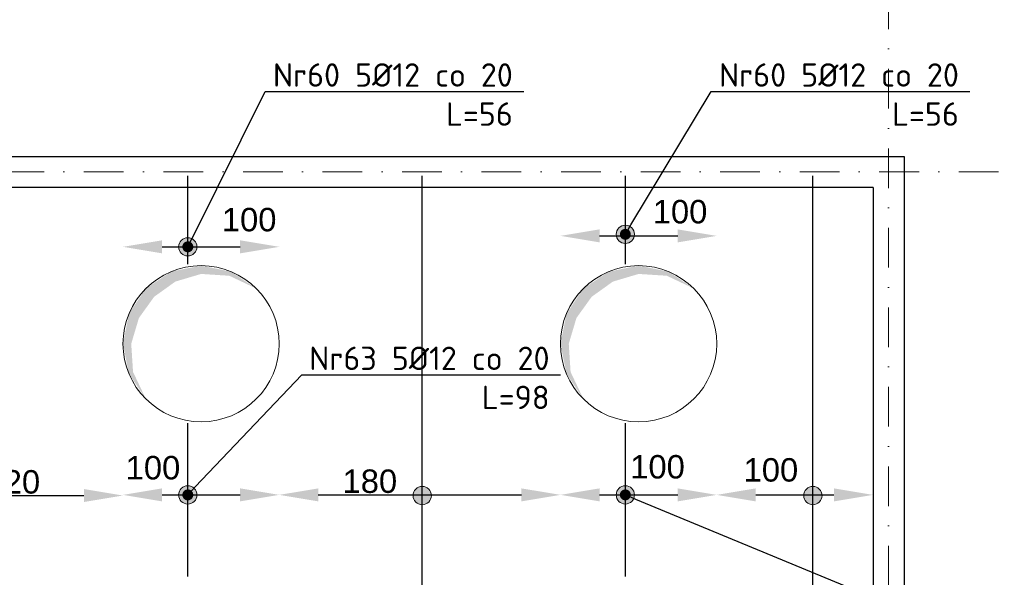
# Model space of a CAD drawing. Header units: millimetres. Extents: x -81893328 to 44149, y -26843406 to 95443303.
# Tile 62 of 100: x 29235 to 29865, y 1606 to 1963. Entities that reach past the tile are written whole.
import ezdxf
from ezdxf import colors
from ezdxf.entities.mleader import LeaderData, LeaderLine
from ezdxf.math import Vec2, Vec3

# ---------------------------------------------------------------- set-up
doc = ezdxf.new("R2010")
doc.units = ezdxf.units.MM
doc.linetypes.add('DASHDOTX2', pattern=[50.8, 25.4, -12.7, 0, -12.7])
for name, color, linetype, lineweight in [('aRMZ - opisy', 7, 'Continuous', 5), ('aRMZ - osie', 2, 'DASHDOTX2', 5), ('aRMZ - wymiarowanie', 4, 'Continuous', 13), ('gruba', 92, 'Continuous', 30), ('kRMZ - otwory', 251, 'Continuous', 5), ('kRMZ - ściany nośne', 5, 'Continuous', 30), ('SolidHatch', 250, 'Continuous', 25)]:
    doc.layers.add(name, color=color, linetype=linetype, lineweight=lineweight)
doc.styles.add('1-100 2', font='arial.ttf', dxfattribs={"height": 15})
doc.styles.add('1-100 RM', font='isocpeur.ttf', dxfattribs={"height": 20})
doc.dimstyles.new('1-100', dxfattribs={"dimtxt": 15, "dimasz": 2.5, "dimexe": 1.25, "dimexo": 0.625, "dimgap": 1, "dimtad": 1, "dimdec": 0, "dimtxsty": '1-100 2', "dimblk": 'ZNACZKI', "dimcen": 2, "dimdle": 5, "dimse1": 1, "dimse2": 1, "dimclrd": 7, "dimclrt": 7, "dimadec": 0, "dimazin": 0, "dimtfac": 1, "dimtdec": 0, "dimtix": 1, "dimtmove": 1, "dimatfit": 3, "dimldrblk": 'ZNACZKI', "dimfxl": 1, "dimarcsym": 0})
doc.dimstyles.new('wymiarowanie prętów 1-100', dxfattribs={"dimtxt": 15, "dimasz": 25, "dimexe": 1.25, "dimexo": 0.625, "dimgap": 1, "dimtad": 1, "dimdec": 0, "dimtxsty": '1-100 2', "dimcen": 2, "dimdle": 5, "dimse1": 1, "dimse2": 1, "dimclrd": 7, "dimclrt": 7, "dimadec": 0, "dimazin": 0, "dimtfac": 1, "dimtdec": 0, "dimtix": 1, "dimtmove": 1, "dimatfit": 3, "dimldrblk": 'ZNACZKI', "dimfxl": 1, "dimarcsym": 0})

# ---------------------------------------------------------------- blocks, each defined once
blk = doc.blocks.new('ZNACZKI')
for p, q in [((0, 2.131), (0, -2.131)), ((1.507, 1.507), (-1.507, -1.507)), ((-2.131, 0), (2.131, 0))]:
    blk.add_line(p, q)
blk = doc.blocks.new('*D794')
at = {"layer": 'aRMZ - wymiarowanie', "color": 7, "lineweight": -2, "ltscale": 2, "transparency": 16777216}
blk.add_line((29193.94, 2172.63), (29788.94, 2172.63), dxfattribs=at)
at = {"layer": 'Defpoints', "color": 0, "ltscale": 2, "transparency": 16777216}
for p in [(29791.44, 2172.63), (29191.44, 1890.76), (29791.44, 1890.76)]:
    blk.add_point(p, dxfattribs=at)
at = {"layer": 'aRMZ - wymiarowanie', "color": 7, "lineweight": -2, "ltscale": 2, "transparency": 16777216, "xscale": 2.5, "yscale": 2.5, "zscale": 2.5, "rotation": 180}
blk.add_blockref('ZNACZKI', (29191.44, 2172.63), dxfattribs=at)
at = {"layer": 'aRMZ - wymiarowanie', "color": 7, "lineweight": -2, "ltscale": 2, "transparency": 16777216, "xscale": 2.5, "yscale": 2.5, "zscale": 2.5}
blk.add_blockref('ZNACZKI', (29791.44, 2172.63), dxfattribs=at)
at = {"layer": 'aRMZ - wymiarowanie', "color": 7, "ltscale": 2, "transparency": 16777216, "insert": (29491.44, 2181.29), "char_height": 15, "attachment_point": 5, "style": '1-100 2'}
blk.add_mtext('600', dxfattribs=at)
blk = doc.blocks.new('*D795')
at = {"layer": 'aRMZ - wymiarowanie', "color": 7, "lineweight": -2, "ltscale": 2, "transparency": 16777216}
for p, q in [((29788.94, 2172.63), (29786.44, 2172.63)), ((29791.44, 2172.63), (29801.44, 2172.63)), ((29803.94, 2172.63), (29806.44, 2172.63))]:
    blk.add_line(p, q, dxfattribs=at)
at = {"layer": 'Defpoints', "color": 0, "ltscale": 2, "transparency": 16777216}
for p in [(29801.44, 2172.63), (29791.44, 1890.76), (29801.44, 1875.76)]:
    blk.add_point(p, dxfattribs=at)
at = {"layer": 'aRMZ - wymiarowanie', "color": 7, "lineweight": -2, "ltscale": 2, "transparency": 16777216, "xscale": 2.5, "yscale": 2.5, "zscale": 2.5}
blk.add_blockref('ZNACZKI', (29791.44, 2172.63), dxfattribs=at)
at = {"layer": 'aRMZ - wymiarowanie', "color": 7, "lineweight": -2, "ltscale": 2, "transparency": 16777216, "xscale": 2.5, "yscale": 2.5, "zscale": 2.5, "rotation": 180}
blk.add_blockref('ZNACZKI', (29801.44, 2172.63), dxfattribs=at)
at = {"layer": 'aRMZ - wymiarowanie', "color": 7, "ltscale": 2, "transparency": 16777216, "insert": (29796.44, 2181.29), "char_height": 15, "attachment_point": 5, "style": '1-100 2'}
blk.add_mtext('10', dxfattribs=at)
blk = doc.blocks.new('*D831')
at = {"layer": 'aRMZ - wymiarowanie', "color": 7, "lineweight": -2, "ltscale": 2, "transparency": 16777216}
blk.add_line((30313.62, 1368.26), (30313.62, 1863.26), dxfattribs=at)
at = {"layer": 'Defpoints', "color": 0, "ltscale": 2, "transparency": 16777216}
for p in [(29816.44, 1865.76), (30313.62, 1865.76), (29816.44, 1365.76)]:
    blk.add_point(p, dxfattribs=at)
at = {"layer": 'aRMZ - wymiarowanie', "color": 7, "lineweight": -2, "ltscale": 2, "transparency": 16777216, "xscale": 2.5, "yscale": 2.5, "zscale": 2.5}
for p, rotation in [((30313.62, 1865.76), 90), ((30313.62, 1365.76), 270)]:
    blk.add_blockref('ZNACZKI', p, dxfattribs=dict(at, rotation=rotation))
at = {"layer": 'aRMZ - wymiarowanie', "color": 7, "ltscale": 2, "transparency": 16777216, "insert": (30304.97, 1615.76), "char_height": 15, "attachment_point": 5, "rotation": 90, "style": '1-100 2'}
blk.add_mtext('500', dxfattribs=at)
blk = doc.blocks.new('*D800')
at = {"layer": 'aRMZ - wymiarowanie', "color": 7, "lineweight": -2, "ltscale": 2, "transparency": 16777216}
for p, q in [((30313.62, 1878.26), (30313.62, 1880.76)), ((30313.62, 1865.76), (30313.62, 1875.76)), ((30313.62, 1863.26), (30313.62, 1860.76))]:
    blk.add_line(p, q, dxfattribs=at)
at = {"layer": 'Defpoints', "color": 0, "ltscale": 2, "transparency": 16777216}
for p in [(29801.44, 1875.76), (30313.62, 1875.76), (29816.44, 1865.76)]:
    blk.add_point(p, dxfattribs=at)
at = {"layer": 'aRMZ - wymiarowanie', "color": 7, "lineweight": -2, "ltscale": 2, "transparency": 16777216, "xscale": 2.5, "yscale": 2.5, "zscale": 2.5}
for p, rotation in [((30313.62, 1875.76), 270), ((30313.62, 1865.76), 90)]:
    blk.add_blockref('ZNACZKI', p, dxfattribs=dict(at, rotation=rotation))
at = {"layer": 'aRMZ - wymiarowanie', "color": 7, "ltscale": 2, "transparency": 16777216, "insert": (30304.97, 1870.76), "char_height": 15, "attachment_point": 5, "rotation": 90, "style": '1-100 2'}
blk.add_mtext('10', dxfattribs=at)
blk = doc.blocks.new('*D802')
at = {"layer": 'aRMZ - wymiarowanie', "color": 7, "lineweight": -2, "ltscale": 2, "transparency": 16777216}
blk.add_line((30341.54, 1378.26), (30341.54, 1853.26), dxfattribs=at)
at = {"layer": 'Defpoints', "color": 0, "ltscale": 2, "transparency": 16777216}
for p in [(29781.44, 1855.76), (30341.54, 1855.76), (29781.44, 1375.76)]:
    blk.add_point(p, dxfattribs=at)
at = {"layer": 'aRMZ - wymiarowanie', "color": 7, "lineweight": -2, "ltscale": 2, "transparency": 16777216, "xscale": 2.5, "yscale": 2.5, "zscale": 2.5}
for p, rotation in [((30341.54, 1855.76), 90), ((30341.54, 1375.76), 270)]:
    blk.add_blockref('ZNACZKI', p, dxfattribs=dict(at, rotation=rotation))
at = {"layer": 'aRMZ - wymiarowanie', "color": 7, "ltscale": 2, "transparency": 16777216, "insert": (30332.88, 1615.76), "char_height": 15, "attachment_point": 5, "rotation": 90, "style": '1-100 2'}
blk.add_mtext('480', dxfattribs=at)
blk = doc.blocks.new('*D803')
at = {"layer": 'aRMZ - wymiarowanie', "color": 7, "lineweight": -2, "ltscale": 2, "transparency": 16777216}
for p, q in [((30341.54, 1878.26), (30341.54, 1880.76)), ((30341.54, 1855.76), (30341.54, 1875.76)), ((30341.54, 1853.26), (30341.54, 1850.76))]:
    blk.add_line(p, q, dxfattribs=at)
at = {"layer": 'Defpoints', "color": 0, "ltscale": 2, "transparency": 16777216}
for p in [(29801.44, 1875.76), (30341.54, 1875.76), (29781.44, 1855.76)]:
    blk.add_point(p, dxfattribs=at)
at = {"layer": 'aRMZ - wymiarowanie', "color": 7, "lineweight": -2, "ltscale": 2, "transparency": 16777216, "xscale": 2.5, "yscale": 2.5, "zscale": 2.5}
for p, rotation in [((30341.54, 1875.76), 270), ((30341.54, 1855.76), 90)]:
    blk.add_blockref('ZNACZKI', p, dxfattribs=dict(at, rotation=rotation))
at = {"layer": 'aRMZ - wymiarowanie', "color": 7, "ltscale": 2, "transparency": 16777216, "insert": (30332.88, 1865.76), "char_height": 15, "attachment_point": 5, "rotation": 90, "style": '1-100 2'}
blk.add_mtext('20', dxfattribs=at)
blk = doc.blocks.new('*D804')
at = {"layer": 'aRMZ - wymiarowanie', "color": 7, "lineweight": -2, "ltscale": 2, "transparency": 16777216}
blk.add_line((30372.23, 1873.26), (30372.23, 1358.26), dxfattribs=at)
at = {"layer": 'Defpoints', "color": 0, "ltscale": 2, "transparency": 16777216}
for p in [(29801.44, 1875.76), (29801.44, 1355.76), (30372.23, 1355.76)]:
    blk.add_point(p, dxfattribs=at)
at = {"layer": 'aRMZ - wymiarowanie', "color": 7, "lineweight": -2, "ltscale": 2, "transparency": 16777216, "xscale": 2.5, "yscale": 2.5, "zscale": 2.5}
for p, rotation in [((30372.23, 1875.76), 90), ((30372.23, 1355.76), 270)]:
    blk.add_blockref('ZNACZKI', p, dxfattribs=dict(at, rotation=rotation))
at = {"layer": 'aRMZ - wymiarowanie', "color": 7, "ltscale": 2, "transparency": 16777216, "insert": (30363.58, 1615.76), "char_height": 15, "attachment_point": 5, "rotation": 90, "style": '1-100 2'}
blk.add_mtext('520', dxfattribs=at)
blk = doc.blocks.new('*D822')
at = {"layer": 'aRMZ - wymiarowanie', "color": 7, "lineweight": -2, "ltscale": 2, "transparency": 16777216}
blk.add_line((29203.94, 2197.58), (29763.94, 2197.58), dxfattribs=at)
at = {"layer": 'Defpoints', "color": 0, "ltscale": 2, "transparency": 16777216}
for p in [(29766.44, 2197.58), (29201.44, 1855.76), (29766.44, 1840.76)]:
    blk.add_point(p, dxfattribs=at)
at = {"layer": 'aRMZ - wymiarowanie', "color": 7, "lineweight": -2, "ltscale": 2, "transparency": 16777216, "xscale": 2.5, "yscale": 2.5, "zscale": 2.5, "rotation": 180}
blk.add_blockref('ZNACZKI', (29201.44, 2197.58), dxfattribs=at)
at = {"layer": 'aRMZ - wymiarowanie', "color": 7, "lineweight": -2, "ltscale": 2, "transparency": 16777216, "xscale": 2.5, "yscale": 2.5, "zscale": 2.5}
blk.add_blockref('ZNACZKI', (29766.44, 2197.58), dxfattribs=at)
at = {"layer": 'aRMZ - wymiarowanie', "color": 7, "ltscale": 2, "transparency": 16777216, "insert": (29483.94, 2206.24), "char_height": 15, "attachment_point": 5, "style": '1-100 2'}
blk.add_mtext('565', dxfattribs=at)
blk = doc.blocks.new('*D823')
at = {"layer": 'aRMZ - wymiarowanie', "color": 7, "lineweight": -2, "ltscale": 2, "transparency": 16777216}
for p, q in [((29778.94, 2197.58), (29776.44, 2197.58)), ((29781.44, 2197.58), (29801.44, 2197.58)), ((29803.94, 2197.58), (29806.44, 2197.58))]:
    blk.add_line(p, q, dxfattribs=at)
at = {"layer": 'Defpoints', "color": 0, "ltscale": 2, "transparency": 16777216}
for p in [(29801.44, 2197.58), (29801.44, 1875.76), (29781.44, 1855.76)]:
    blk.add_point(p, dxfattribs=at)
at = {"layer": 'aRMZ - wymiarowanie', "color": 7, "lineweight": -2, "ltscale": 2, "transparency": 16777216, "xscale": 2.5, "yscale": 2.5, "zscale": 2.5}
blk.add_blockref('ZNACZKI', (29781.44, 2197.58), dxfattribs=at)
at = {"layer": 'aRMZ - wymiarowanie', "color": 7, "lineweight": -2, "ltscale": 2, "transparency": 16777216, "xscale": 2.5, "yscale": 2.5, "zscale": 2.5, "rotation": 180}
blk.add_blockref('ZNACZKI', (29801.44, 2197.58), dxfattribs=at)
at = {"layer": 'aRMZ - wymiarowanie', "color": 7, "ltscale": 2, "transparency": 16777216, "insert": (29791.44, 2206.24), "char_height": 15, "attachment_point": 5, "style": '1-100 2'}
blk.add_mtext('20', dxfattribs=at)
blk = doc.blocks.new('*D824')
at = {"layer": 'aRMZ - wymiarowanie', "color": 7, "lineweight": -2, "ltscale": 2, "transparency": 16777216}
blk.add_line((27683.94, 2225.19), (29798.94, 2225.19), dxfattribs=at)
at = {"layer": 'Defpoints', "color": 0, "ltscale": 2, "transparency": 16777216}
for p in [(29801.44, 2225.19), (27681.44, 1875.76), (29801.44, 1875.76)]:
    blk.add_point(p, dxfattribs=at)
at = {"layer": 'aRMZ - wymiarowanie', "color": 7, "lineweight": -2, "ltscale": 2, "transparency": 16777216, "xscale": 2.5, "yscale": 2.5, "zscale": 2.5, "rotation": 180}
blk.add_blockref('ZNACZKI', (27681.44, 2225.19), dxfattribs=at)
at = {"layer": 'aRMZ - wymiarowanie', "color": 7, "lineweight": -2, "ltscale": 2, "transparency": 16777216, "xscale": 2.5, "yscale": 2.5, "zscale": 2.5}
blk.add_blockref('ZNACZKI', (29801.44, 2225.19), dxfattribs=at)
at = {"layer": 'aRMZ - wymiarowanie', "color": 7, "ltscale": 2, "transparency": 16777216, "insert": (28741.44, 2233.84), "char_height": 15, "attachment_point": 5, "style": '1-100 2'}
blk.add_mtext('2120', dxfattribs=at)
blk = doc.blocks.new('*D947')
at = {"layer": 'aRMZ - wymiarowanie', "color": 7, "lineweight": -2, "ltscale": 2, "transparency": 16777216}
blk.add_line((29106.44, 1658.56), (29276.44, 1658.56), dxfattribs=at)
at = {"layer": 'aRMZ - wymiarowanie', "color": 7, "ltscale": 2, "transparency": 16777216}
for points in [[(29106.44, 1662.73), (29106.44, 1654.4), (29081.44, 1658.56)], [(29276.44, 1662.73), (29276.44, 1654.4), (29301.44, 1658.56)]]:
    blk.add_solid(points, dxfattribs=at)
at = {"layer": 'Defpoints', "color": 0, "ltscale": 2, "transparency": 16777216}
for p in [(29301.44, 1755.76), (29301.44, 1658.56), (29081.44, 1655.76)]:
    blk.add_point(p, dxfattribs=at)
at = {"layer": 'aRMZ - wymiarowanie', "color": 7, "ltscale": 2, "transparency": 16777216, "insert": (29230.97, 1667.22), "char_height": 15, "attachment_point": 5, "style": '1-100 2'}
blk.add_mtext('220', dxfattribs=at)
blk = doc.blocks.new('*D950')
at = {"layer": 'aRMZ - wymiarowanie', "color": 7, "lineweight": -2, "ltscale": 2, "transparency": 16777216}
blk.add_line((29326.44, 1817.82), (29376.44, 1817.82), dxfattribs=at)
at = {"layer": 'aRMZ - wymiarowanie', "color": 7, "ltscale": 2, "transparency": 16777216}
for points in [[(29326.44, 1821.99), (29326.44, 1813.65), (29301.44, 1817.82)], [(29376.44, 1821.99), (29376.44, 1813.65), (29401.44, 1817.82)]]:
    blk.add_solid(points, dxfattribs=at)
at = {"layer": 'Defpoints', "color": 0, "ltscale": 2, "transparency": 16777216}
for p in [(29401.44, 1817.82), (29301.44, 1755.76), (29401.44, 1755.76)]:
    blk.add_point(p, dxfattribs=at)
at = {"layer": 'aRMZ - wymiarowanie', "color": 7, "ltscale": 2, "transparency": 16777216, "insert": (29382.2, 1835.14), "char_height": 15, "attachment_point": 5, "style": '1-100 2'}
blk.add_mtext('100', dxfattribs=at)
blk = doc.blocks.new('*D951')
at = {"layer": 'aRMZ - wymiarowanie', "color": 7, "lineweight": -2, "ltscale": 2, "transparency": 16777216}
blk.add_line((29326.44, 1658.98), (29376.44, 1658.98), dxfattribs=at)
at = {"layer": 'aRMZ - wymiarowanie', "color": 7, "ltscale": 2, "transparency": 16777216}
for points in [[(29326.44, 1663.14), (29326.44, 1654.81), (29301.44, 1658.98)], [(29376.44, 1663.14), (29376.44, 1654.81), (29401.44, 1658.98)]]:
    blk.add_solid(points, dxfattribs=at)
at = {"layer": 'Defpoints', "color": 0, "ltscale": 2, "transparency": 16777216}
for p in [(29301.44, 1755.76), (29401.44, 1755.76), (29401.44, 1658.98)]:
    blk.add_point(p, dxfattribs=at)
at = {"layer": 'aRMZ - wymiarowanie', "color": 7, "ltscale": 2, "transparency": 16777216, "insert": (29320.65, 1676.29), "char_height": 15, "attachment_point": 5, "style": '1-100 2'}
blk.add_mtext('100', dxfattribs=at)
blk = doc.blocks.new('*D952')
at = {"layer": 'aRMZ - wymiarowanie', "color": 7, "lineweight": -2, "ltscale": 2, "transparency": 16777216}
blk.add_line((29426.44, 1658.98), (29556.44, 1658.98), dxfattribs=at)
at = {"layer": 'aRMZ - wymiarowanie', "color": 7, "ltscale": 2, "transparency": 16777216}
for points in [[(29426.44, 1663.14), (29426.44, 1654.81), (29401.44, 1658.98)], [(29556.44, 1663.14), (29556.44, 1654.81), (29581.44, 1658.98)]]:
    blk.add_solid(points, dxfattribs=at)
at = {"layer": 'Defpoints', "color": 0, "ltscale": 2, "transparency": 16777216}
for p in [(29401.44, 1755.76), (29581.44, 1755.76), (29581.44, 1658.98)]:
    blk.add_point(p, dxfattribs=at)
at = {"layer": 'aRMZ - wymiarowanie', "color": 7, "ltscale": 2, "transparency": 16777216, "insert": (29459.44, 1667.63), "char_height": 15, "attachment_point": 5, "style": '1-100 2'}
blk.add_mtext('180', dxfattribs=at)
blk = doc.blocks.new('*D953')
at = {"layer": 'aRMZ - wymiarowanie', "color": 7, "lineweight": -2, "ltscale": 2, "transparency": 16777216}
blk.add_line((29606.44, 1658.98), (29656.44, 1658.98), dxfattribs=at)
at = {"layer": 'aRMZ - wymiarowanie', "color": 7, "ltscale": 2, "transparency": 16777216}
for points in [[(29606.44, 1663.14), (29606.44, 1654.81), (29581.44, 1658.98)], [(29656.44, 1663.14), (29656.44, 1654.81), (29681.44, 1658.98)]]:
    blk.add_solid(points, dxfattribs=at)
at = {"layer": 'Defpoints', "color": 0, "ltscale": 2, "transparency": 16777216}
for p in [(29581.44, 1755.76), (29681.44, 1755.76), (29681.44, 1658.98)]:
    blk.add_point(p, dxfattribs=at)
at = {"layer": 'aRMZ - wymiarowanie', "color": 7, "ltscale": 2, "transparency": 16777216, "insert": (29643.55, 1676.87), "char_height": 15, "attachment_point": 5, "style": '1-100 2'}
blk.add_mtext('100', dxfattribs=at)
blk = doc.blocks.new('*D954')
at = {"layer": 'aRMZ - wymiarowanie', "color": 7, "lineweight": -2, "ltscale": 2, "transparency": 16777216}
blk.add_line((29706.44, 1658.98), (29756.44, 1658.98), dxfattribs=at)
at = {"layer": 'aRMZ - wymiarowanie', "color": 7, "ltscale": 2, "transparency": 16777216}
for points in [[(29706.44, 1663.14), (29706.44, 1654.81), (29681.44, 1658.98)], [(29756.44, 1663.14), (29756.44, 1654.81), (29781.44, 1658.98)]]:
    blk.add_solid(points, dxfattribs=at)
at = {"layer": 'Defpoints', "color": 0, "ltscale": 2, "transparency": 16777216}
for p in [(29681.44, 1755.76), (29781.44, 1706.77), (29781.44, 1658.98)]:
    blk.add_point(p, dxfattribs=at)
at = {"layer": 'aRMZ - wymiarowanie', "color": 7, "ltscale": 2, "transparency": 16777216, "insert": (29716.09, 1674.89), "char_height": 15, "attachment_point": 5, "style": '1-100 2'}
blk.add_mtext('100', dxfattribs=at)
blk = doc.blocks.new('*D955')
at = {"layer": 'aRMZ - wymiarowanie', "color": 7, "lineweight": -2, "ltscale": 2, "transparency": 16777216}
blk.add_line((29606.44, 1824.83), (29656.44, 1824.83), dxfattribs=at)
at = {"layer": 'aRMZ - wymiarowanie', "color": 7, "ltscale": 2, "transparency": 16777216}
for points in [[(29606.44, 1829), (29606.44, 1820.66), (29581.44, 1824.83)], [(29656.44, 1829), (29656.44, 1820.66), (29681.44, 1824.83)]]:
    blk.add_solid(points, dxfattribs=at)
at = {"layer": 'Defpoints', "color": 0, "ltscale": 2, "transparency": 16777216}
for p in [(29681.44, 1824.83), (29581.44, 1755.76), (29681.44, 1755.76)]:
    blk.add_point(p, dxfattribs=at)
at = {"layer": 'aRMZ - wymiarowanie', "color": 7, "ltscale": 2, "transparency": 16777216, "insert": (29657.94, 1840.23), "char_height": 15, "attachment_point": 5, "style": '1-100 2'}
blk.add_mtext('100', dxfattribs=at)
blk = doc.blocks.new('_Dot')
at = {"color": 0, "linetype": 'ByBlock', "lineweight": -2}
blk.add_line((-0.5, 0), (-1, 0), dxfattribs=at)
at = {"color": 0, "linetype": 'ByBlock', "const_width": 0.5}
blk.add_lwpolyline([(-0.25, 0, 1), (0.25, 0, 1)], format="xyb", close=True, dxfattribs=at)

msp = doc.modelspace()

# ---------------------------------------------------------------- hatches: boundary and pattern name
at = {"layer": 'aRMZ - opisy'}
h = msp.add_hatch(color=256, dxfattribs=at)
h.dxf.hatch_style = 1
edge = h.paths.add_edge_path()
edge.add_arc((29622.939, 1825.8283), 5.8621, 0, 360)
h = msp.add_hatch(color=256, dxfattribs=at)
h.dxf.hatch_style = 1
edge = h.paths.add_edge_path()
edge.add_arc((29342.939, 1817.8202), 5.8621, 0, 360)
h = msp.add_hatch(color=256, dxfattribs=at)
h.dxf.hatch_style = 1
edge = h.paths.add_edge_path()
edge.add_arc((29342.939, 1658.9762), 5.8621, 0, 360)
h = msp.add_hatch(color=256, dxfattribs=at)
h.dxf.hatch_style = 1
edge = h.paths.add_edge_path()
edge.add_arc((29492.939, 1658.5636), 5.8621, 0, 360)
h = msp.add_hatch(color=256, dxfattribs=at)
h.dxf.hatch_style = 1
edge = h.paths.add_edge_path()
edge.add_arc((29622.939, 1658.9762), 5.8621, 0, 360)
h = msp.add_hatch(color=256, dxfattribs=at)
h.dxf.hatch_style = 1
edge = h.paths.add_edge_path()
edge.add_arc((29742.939, 1658.5636), 5.8621, 0, 360)
at = {"layer": 'SolidHatch'}
for points in [[(29386.7943, 1791.1128), (29370.5731, 1801.9514), (29351.439, 1805.7575), (29332.3048, 1801.9514), (29316.0836, 1791.1128), (29305.245, 1774.8916), (29301.439, 1755.7575), (29305.245, 1736.6233), (29316.0836, 1720.4021), (29307.8966, 1737.7216), (29306.7423, 1755.7575), (29311.6466, 1772.24), (29321.3869, 1785.8095), (29334.9564, 1795.5498), (29351.439, 1800.4542), (29369.4748, 1799.2998)], [(29386.7943, 1791.1128), (29370.5731, 1801.9514), (29351.439, 1805.7575), (29332.3048, 1801.9514), (29316.0836, 1791.1128), (29305.245, 1774.8916), (29301.439, 1755.7575), (29305.245, 1736.6233), (29316.0836, 1720.4021), (29307.8966, 1737.7216), (29306.7423, 1755.7575), (29311.6466, 1772.24), (29321.3869, 1785.8095), (29334.9564, 1795.5498), (29351.439, 1800.4542), (29369.4748, 1799.2998)], [(29666.7943, 1791.1128), (29650.5731, 1801.9514), (29631.439, 1805.7575), (29612.3048, 1801.9514), (29596.0836, 1791.1128), (29585.245, 1774.8916), (29581.439, 1755.7575), (29585.245, 1736.6233), (29596.0836, 1720.4021), (29587.8966, 1737.7216), (29586.7423, 1755.7575), (29591.6466, 1772.24), (29601.3869, 1785.8095), (29614.9564, 1795.5498), (29631.439, 1800.4542), (29649.4748, 1799.2998)], [(29666.7943, 1791.1128), (29650.5731, 1801.9514), (29631.439, 1805.7575), (29612.3048, 1801.9514), (29596.0836, 1791.1128), (29585.245, 1774.8916), (29581.439, 1755.7575), (29585.245, 1736.6233), (29596.0836, 1720.4021), (29587.8966, 1737.7216), (29586.7423, 1755.7575), (29591.6466, 1772.24), (29601.3869, 1785.8095), (29614.9564, 1795.5498), (29631.439, 1800.4542), (29649.4748, 1799.2998)]]:
    msp.add_hatch(color=256, dxfattribs=at).paths.add_polyline_path(points)

# ---------------------------------------------------------------- linework, layer by layer
at = {"layer": 'aRMZ - opisy'}
for centre in [(29622.939, 1825.8283), (29342.939, 1817.8202), (29342.939, 1658.9762), (29492.939, 1658.5636), (29622.939, 1658.9762), (29742.939, 1658.5636)]:
    msp.add_circle(centre, 5.8621, dxfattribs=at)
at = {"layer": 'aRMZ - osie'}
for p, q in [((29791.439, 2338.9479), (29791.439, 796.0428)), ((27138.6771, 1865.7575), (30536.7437, 1865.7575))]:
    msp.add_line(p, q, dxfattribs=at)
at = {"layer": 'gruba'}
for p, q in [((29342.939, 1806.6157), (29342.939, 1863.2575)), ((29492.939, 1368.2575), (29492.939, 1863.2575)), ((29622.939, 1806.6157), (29622.939, 1863.2575)), ((29742.939, 1368.2575), (29742.939, 1863.2575)), ((29342.939, 1606.6157), (29342.939, 1704.8992)), ((29622.939, 1606.6157), (29622.939, 1704.8992))]:
    msp.add_line(p, q, dxfattribs=at)
at = {"layer": 'kRMZ - otwory'}
for centre in [(29351.439, 1755.7575), (29351.439, 1755.7575), (29631.439, 1755.7575), (29631.439, 1755.7575)]:
    msp.add_circle(centre, 50, dxfattribs=at)
at = {"layer": 'kRMZ - ściany nośne'}
for p, q in [((27681.439, 1875.7575), (29801.439, 1875.7575)), ((29801.439, 1875.7575), (29801.439, 1355.7575)), ((29781.439, 1855.7575), (29201.439, 1855.7575)), ((29781.439, 1855.7575), (29781.439, 1355.7575)), ((29801.439, 1855.7575), (29801.439, 1355.7575))]:
    msp.add_line(p, q, dxfattribs=at)

# ---------------------------------------------------------------- dimensions: what is measured, and where the dimension line sits
at = {"layer": 'aRMZ - wymiarowanie', "color": 1, "ltscale": 2}
for base, p1, p2, picture, middle in [((29801.439, 2225.1861), (27681.439, 1875.7575), (29801.439, 1875.7575), '*D824', (28741.439, 2233.8447)), ((29766.439, 2197.5785), (29201.439, 1855.7575), (29766.439, 1840.7575), '*D822', (29483.939, 2206.2371)), ((29801.439, 2197.5785), (29781.439, 1855.7575), (29801.439, 1875.7575), '*D823', (29791.439, 2206.2371)), ((29791.439, 2172.6305), (29191.439, 1890.7575), (29791.439, 1890.7575), '*D794', (29491.439, 2181.2891)), ((29801.439, 2172.6305), (29791.439, 1890.7575), (29801.439, 1875.7575), '*D795', (29796.439, 2181.2891))]:
    dim = msp.add_linear_dim(base=base, p1=p1, p2=p2, dimstyle='1-100', dxfattribs=at)
    dim.commit()
    dim.dimension.update_dxf_attribs({"geometry": picture, "text_midpoint": middle})
for base, p1, p2, picture, middle in [((30341.5385, 1875.7575), (29781.439, 1855.7575), (29801.439, 1875.7575), '*D803', (30332.8799, 1865.7575)), ((30313.6236, 1875.7575), (29816.439, 1865.7575), (29801.439, 1875.7575), '*D800', (30304.965, 1870.7575)), ((30372.2345, 1355.7575), (29801.439, 1875.7575), (29801.439, 1355.7575), '*D804', (30363.5759, 1615.7575)), ((30313.6236, 1865.7575), (29816.439, 1365.7575), (29816.439, 1865.7575), '*D831', (30304.965, 1615.7575)), ((30341.5385, 1855.7575), (29781.439, 1375.7575), (29781.439, 1855.7575), '*D802', (30332.8799, 1615.7575))]:
    dim = msp.add_linear_dim(base=base, p1=p1, p2=p2, angle=90, dimstyle='1-100', dxfattribs=at)
    dim.commit()
    dim.dimension.update_dxf_attribs({"geometry": picture, "text_midpoint": middle})
at = {"layer": 'aRMZ - wymiarowanie', "ltscale": 2}
for base, p1, p2, picture, middle in [((29681.439, 1824.8283), (29581.439, 1755.7575), (29681.439, 1755.7575), '*D955', (29657.9448, 1831.576)), ((29401.439, 1817.8202), (29301.439, 1755.7575), (29401.439, 1755.7575), '*D950', (29382.2036, 1826.4788)), ((29301.439, 1658.5636), (29081.439, 1655.7575), (29301.439, 1755.7575), '*D947', (29230.9685, 1658.5636)), ((29401.439, 1658.9762), (29301.439, 1755.7575), (29401.439, 1755.7575), '*D951', (29320.6499, 1667.6348)), ((29581.439, 1658.9762), (29401.439, 1755.7575), (29581.439, 1755.7575), '*D952', (29459.4364, 1658.9762)), ((29681.439, 1658.9762), (29581.439, 1755.7575), (29681.439, 1755.7575), '*D953', (29643.5461, 1668.2141)), ((29781.439, 1658.9762), (29681.439, 1755.7575), (29781.439, 1706.7733), '*D954', (29716.0909, 1666.2359))]:
    dim = msp.add_linear_dim(base=base, p1=p1, p2=p2, dimstyle='wymiarowanie prętów 1-100', dxfattribs=at)
    dim.commit()
    dim.dimension.update_dxf_attribs({"geometry": picture, "text_midpoint": middle, "dimtype": 160})

# ---------------------------------------------------------------- leaders
at = {"layer": 'aRMZ - opisy'}
ml = msp.add_multileader_mtext('Standard', dxfattribs=at)
ml.set_content('Nr60 5%%C12 co 20\\PL=56', color=256, style='1-100 RM')
ml.set_leader_properties()
ml.set_arrow_properties(name='DOT')
ml.build(insert=Vec2(0, 0))
ml.multileader.update_dxf_attribs({"text_left_attachment_type": 6, "text_right_attachment_type": 6, "arrow_head_size": 7})
ctx = ml.context
ctx.base_point, ctx.char_height, ctx.arrow_head_size, ctx.plane_origin = Vec3(29400.4546, 1917.3561), 15, 7, Vec3(30043.3792, 2868.4743)
ctx.left_attachment, ctx.right_attachment, ctx.text_align_type = 6, 6, 2
notes = []
notes.append((ctx, [(0, (1, 1, 0), (29392.4546, 1917.3561), (1, 0), 8, [(0, [(29342.939, 1817.8202)], 0, [])])]))
ctx.mtext.insert, ctx.mtext.alignment, ctx.mtext.flow_direction = Vec3(29550.9546, 1935.3561), 3, 5
ml = msp.add_multileader_mtext('Standard', dxfattribs=at)
ml.set_content('Nr60 5%%C12 co 20\\PL=56', color=256, style='1-100 RM')
ml.set_leader_properties()
ml.set_arrow_properties(name='DOT')
ml.build(insert=Vec2(0, 0))
ml.multileader.update_dxf_attribs({"text_left_attachment_type": 6, "text_right_attachment_type": 6, "arrow_head_size": 7})
ctx = ml.context
ctx.base_point, ctx.char_height, ctx.arrow_head_size, ctx.plane_origin = Vec3(29685.9253, 1917.3561), 15, 7, Vec3(30328.8499, 2868.4743)
ctx.left_attachment, ctx.right_attachment, ctx.text_align_type = 6, 6, 2
notes.append((ctx, [(0, (1, 1, 0), (29677.9253, 1917.3561), (1, 0), 8, [(0, [(29622.939, 1825.8283)], 0, [])])]))
ctx.mtext.insert, ctx.mtext.alignment, ctx.mtext.flow_direction = Vec3(29836.4253, 1935.3561), 3, 5
ml = msp.add_multileader_mtext('Standard', dxfattribs=at)
ml.set_content('Nr63 5%%C12 co 20\\PL=98', color=256, style='1-100 RM')
ml.set_leader_properties()
ml.set_arrow_properties(name='DOT')
ml.build(insert=Vec2(0, 0))
ml.multileader.update_dxf_attribs({"text_left_attachment_type": 6, "text_right_attachment_type": 6, "arrow_head_size": 7})
ctx = ml.context
ctx.base_point, ctx.char_height, ctx.arrow_head_size, ctx.plane_origin = Vec3(29423.9504, 1735.9165), 15, 7, Vec3(29910.0603, 2033.643)
ctx.left_attachment, ctx.right_attachment, ctx.text_align_type = 6, 6, 2
notes.append((ctx, [(0, (1, 1, 0), (29415.9504, 1735.9165), (1, 0), 8, [(0, [(29342.939, 1658.9762)], 0, [])])]))
ctx.mtext.insert, ctx.mtext.alignment, ctx.mtext.flow_direction = Vec3(29574.4504, 1753.9165), 3, 5
ml = msp.add_multileader_mtext('Standard', dxfattribs=at)
ml.set_content('Nr63 5%%C12 co 20\\PL=98', color=256, style='1-100 RM')
ml.set_leader_properties()
ml.set_arrow_properties(name='DOT')
ml.build(insert=Vec2(0, 0))
ml.multileader.update_dxf_attribs({"text_left_attachment_type": 6, "text_right_attachment_type": 6, "arrow_head_size": 7})
ctx = ml.context
ctx.base_point, ctx.char_height, ctx.arrow_head_size, ctx.plane_origin = Vec3(29831.2564, 1576.0783), 15, 7, Vec3(30327.3664, 2033.643)
ctx.left_attachment, ctx.right_attachment, ctx.text_align_type = 6, 6, 2
notes.append((ctx, [(0, (1, 1, 0), (29823.2564, 1576.0783), (1, 0), 8, [(0, [(29622.939, 1658.9762)], 0, [])])]))
ctx.mtext.insert, ctx.mtext.alignment, ctx.mtext.flow_direction = Vec3(29981.7564, 1594.0783), 3, 5
for ctx, leaders in notes:
    for number, flags, end, landing, length, lines in leaders:
        leader = LeaderData()
        leader.index, (leader.has_last_leader_line, leader.has_dogleg_vector, leader.attachment_direction) = number, flags
        leader.last_leader_point, leader.dogleg_vector, leader.dogleg_length = Vec3(end), Vec3(landing), length
        for number, points, colour, breaks in lines:
            line = LeaderLine()
            line.index, line.vertices, line.color, line.breaks = number, Vec3.list(points), colors.encode_raw_color(colour), breaks
            leader.lines.append(line)
        ctx.leaders.append(leader)

doc.saveas('drawing.dxf')
